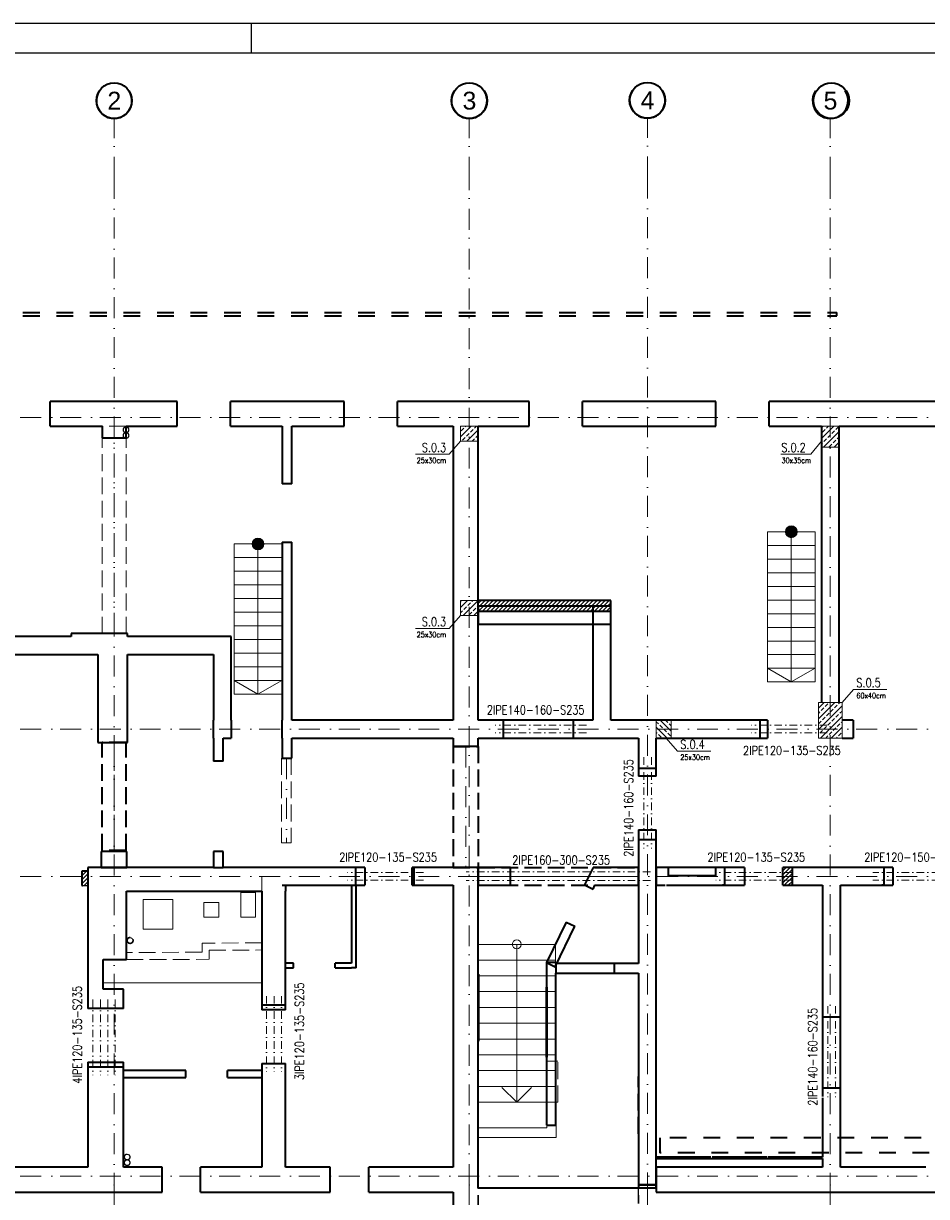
# Model space of a CAD drawing. Header units: millimetres. Extents: x -62590 to 46238, y 147773 to 522018.
# Tile 85 of 93: x 18401 to 33608, y 470060 to 489818. Entities that reach past the tile are written whole.
import ezdxf
from ezdxf.enums import TextEntityAlignment as Align

# ---------------------------------------------------------------- set-up
doc = ezdxf.new("R2010")
doc.units = ezdxf.units.MM
for name, pattern in [('DASHDOT', [25.4, 12.7, -6.35, 0, -6.35]), ('Krawędzie ukryte', [3.912222, 2.822222, -1.09]), ('Kropki i Kreski', [6.702778, 3.527778, -1.763889, 0, -1.411111]), ('Przerywana', [5.644444, 2.822222, -2.822222])]:
    doc.linetypes.add(name, pattern=pattern)
for name, color, linetype in [('!PB_Ramka', 7, 'Continuous'), ('!PB_Wyburzenia', 251, 'Do wyburzenia'), ('e-cad_cienkie', 1, 'Continuous'), ('e-cad_kontur', 2, 'Continuous'), ('e-cad_opisy', 7, 'Continuous'), ('e-cad_wymiary', 1, 'Continuous'), ('e-cad_wypelnienia', 254, 'Continuous'), ('Konstrukcja - Belki', 252, 'Continuous'), ('Konstrukcja - Schody', 7, 'Continuous'), ('Konstrukcja - Siatka mod', 9, 'Continuous'), ('Konstrukcja - Słupy', 7, 'Continuous'), ('Konstrukcja - Ściany działowe', 7, 'Continuous'), ('Konstrukcja - Ściany nośne wew..P', 7, 'Continuous'), ('Konstrukcja - Ściany zewnętrzne', 7, 'Continuous'), ('PIONY INST', 252, 'Continuous')]:
    doc.layers.add(name, color=color, linetype=linetype)
doc.layers.add('KONSTRUKCJA', color=3, linetype='Continuous', lineweight=0)
doc.styles.add('e-cad_1', font='simplex.shx', dxfattribs={"width": 0.8})
doc.styles.get("Standard").update_dxf_attribs({"font": 'arial.ttf'})
doc.linetypes.add('Do wyburzenia', pattern='A,1.7,["/",Standard,S=1,R=10,X=-0.195,Y=-0.57],-0.5,["",Standard,S=1,R=10,X=-0.195,Y=-0.57],1.7', length=3.9)
pattern_1 = [(45, (-22627.56, -458760.47), (-33.6759605, 33.6759605), [])]

# ---------------------------------------------------------------- blocks, each defined once
blk = doc.blocks.new('Opis - Stopy fundamentowe')
at = {"layer": 'e-cad_opisy', "color": 0, "ltscale": 0.04, "style": 'e-cad_1', "width": 0.8}
for tag, p, height, flags in [('SF - NAZWA', (0.5, 0.5), 3, 8), ('SF - PRZEKRÓJ', (0.5, -3), 2, 4)]:
    blk.add_attdef(tag, p, '', height=height, dxfattribs=dict(at, flags=flags))
blk = doc.blocks.new('Rysunek_1_1 - ProBuild')
at = {"layer": 'e-cad_wypelnienia', "ltscale": 10}
h = blk.add_hatch(dxfattribs=at)
h.set_pattern_fill('ANSI31', color=256, scale=15, style=0)
h.set_pattern_definition(pattern_1)
h.paths.add_polyline_path([(11970, 9516), (14202, 9516), (14202, 9696), (11970, 9696)])
h = blk.add_hatch(dxfattribs=at)
h.set_pattern_fill('ANSI31', color=256, scale=15, style=0)
h.set_pattern_definition(pattern_1)
h.paths.add_polyline_path([(5295, 4898), (5395, 4898), (5395, 5138), (5295, 5138)])
h = blk.add_hatch(dxfattribs=at)
h.set_pattern_fill('ANSI31', color=256, scale=15, style=0)
h.set_pattern_definition(pattern_1)
h.paths.add_polyline_path([(17100, 4900), (17256, 4900), (17256, 5200), (17100, 5200)])
at = {"layer": 'Konstrukcja - Schody', "linetype": 'Continuous', "lineweight": 13}
for points in [[(17243, 10754, 1), (17243, 10954, 1)], [(8262, 10548, 1), (8262, 10748, 1)]]:
    blk.add_hatch(color=9, dxfattribs=at).paths.add_polyline_path(points)
at = {"layer": '!PB_Wyburzenia', "lineweight": 35, "ltscale": 40}
for p, q in [((13575, 7380), (13575, 7680)), ((18070, 2680), (17770, 2680)), ((18070, 1480), (17770, 1480))]:
    blk.add_line(p, q, dxfattribs=at)
at = {"layer": '!PB_Wyburzenia', "lineweight": 35, "ltscale": 30}
for p, q in [((13763, 4908), (13906, 4837)), ((13454, 4279), (13597, 4209)), ((8859, 3510), (8859, 3590)), ((9559, 3510), (9559, 3590)), ((7046, 1660), (7046, 1780)), ((7746, 1660), (7746, 1780))]:
    blk.add_line(p, q, dxfattribs=at)
at = {"layer": '!PB_Wyburzenia', "lineweight": 35, "ltscale": 40, "flags": 128}
for points in [[(14202, 9600), (11970, 9600)], [(11970, 9600), (11970, 9300)], [(14202, 9300), (14202, 9600)], [(11970, 9300), (14202, 9300)], [(13575, 7680), (12395, 7680)], [(13575, 7680), (12395, 7680)], [(12395, 7380), (12395, 7680)], [(16841, 7680), (16720, 7680)], [(16841, 7680), (16841, 7380)], [(12395, 7380), (13575, 7380)], [(12395, 7380), (13575, 7380)], [(16720, 7380), (16841, 7380)], [(14670, 6870), (14670, 6735)], [(14970, 6735), (14670, 6735)], [(14970, 6735), (14970, 6870)], [(14670, 5835), (14670, 5670)], [(14670, 5835), (14970, 5835)], [(14970, 5670), (14970, 5835)], [(10060, 5200), (9910, 5200)], [(10060, 5200), (10060, 4900)], [(10890, 5200), (10860, 5200)], [(10860, 4900), (10860, 5200)], [(12516, 5200), (11970, 5200)], [(12516, 4900), (12516, 5200)], [(13906, 5200), (13763, 4908)], [(14670, 5200), (13906, 5200)], [(16456, 5200), (16120, 5200)], [(16456, 5200), (16456, 4900)], [(18952, 5200), (18802, 5200)], [(18952, 5200), (18952, 4900)], [(9838, 4900), (9838, 3590)], [(9910, 4900), (10060, 4900)], [(9918, 3510), (9918, 4900)], [(10860, 4900), (10890, 4900)], [(11970, 4900), (12516, 4900)], [(13906, 4837), (13937, 4900)], [(13937, 4900), (14670, 4900)], [(16120, 4900), (16456, 4900)], [(18802, 4900), (18952, 4900)], [(13454, 4279), (13120, 3600)], [(13264, 3529), (13597, 4209)], [(8859, 3590), (8726, 3590)], [(9838, 3590), (9559, 3590)], [(13120, 3600), (13264, 3529)], [(14265, 3581), (13285, 3581)], [(8726, 3510), (8859, 3510)], [(9559, 3510), (9838, 3510)], [(9918, 3510), (9838, 3510)], [(13285, 3421), (14265, 3421)], [(8326, 2880), (8326, 2800)], [(8726, 2800), (8326, 2800)], [(8726, 2800), (8726, 2880)], [(17770, 2680), (17770, 1480)], [(18070, 1480), (18070, 2680)], [(5396, 1922), (5396, 1842)], [(5396, 1922), (5996, 1922)], [(5996, 1842), (5996, 1922)], [(7046, 1780), (5996, 1780)], [(8326, 1780), (7746, 1780)], [(5996, 1660), (7046, 1660)], [(7746, 1660), (8326, 1660)]]:
    blk.add_lwpolyline(points, dxfattribs=at)
blk.add_lwpolyline([(15170, 5200), (15170, 5066), (15970, 5066), (15970, 5200)], close=True, dxfattribs=at)
at = {"layer": '!PB_Wyburzenia', "lineweight": 20, "ltscale": 40, "flags": 128}
for points in [[(7973, 4780), (7973, 4360), (8223, 4360), (8223, 4780)], [(6326, 4660), (6326, 4160), (6826, 4160), (6826, 4660)], [(7350, 4610), (7350, 4360), (7600, 4360), (7600, 4610)]]:
    blk.add_lwpolyline(points, close=True, dxfattribs=at)
for points in [[(13125, 3600), (13125, 812)], [(13285, 3600), (13125, 3600)], [(13285, 652), (13285, 3600)], [(13125, 812), (11970, 812)], [(11970, 652), (11970, 812)], [(11970, 652), (13125, 652)], [(13285, 652), (13125, 652)]]:
    blk.add_lwpolyline(points, dxfattribs=at)
at = {"color": 252, "linetype": 'Continuous', "lineweight": 13, "ltscale": 100}
for p, q in [((8326, 3257), (8326, 5050)), ((5656, 3256), (8326, 3257))]:
    blk.add_line(p, q, dxfattribs=at)
at = {"color": 252, "linetype": 'Continuous', "lineweight": 18, "ltscale": 100}
for p, q in [((13270, 3905), (11970, 3905)), ((11970, 3905), (11970, 3639)), ((12620, 3905), (12620, 3639)), ((13270, 3639), (13270, 3905)), ((11970, 3639), (13270, 3639)), ((13270, 3639), (11970, 3639)), ((11970, 3639), (11970, 3373)), ((12620, 3639), (12620, 1512)), ((13270, 3373), (13270, 3639)), ((11970, 3373), (13270, 3373)), ((13270, 3373), (11970, 3373)), ((11970, 3373), (11970, 3108)), ((13270, 3108), (13270, 3373)), ((11970, 3108), (13270, 3108)), ((13270, 3108), (11970, 3108)), ((11970, 3108), (11970, 2842)), ((13270, 2842), (13270, 3108)), ((11970, 2842), (13270, 2842)), ((13270, 2842), (11970, 2842)), ((11970, 2842), (11970, 2576)), ((13270, 2576), (13270, 2842)), ((11970, 2576), (13270, 2576)), ((13270, 2576), (11970, 2576)), ((11970, 2576), (11970, 2310)), ((13270, 2310), (13270, 2576)), ((11970, 2310), (13270, 2310)), ((13270, 2310), (11970, 2310)), ((11970, 2310), (11970, 2044)), ((13270, 2044), (13270, 2310)), ((11970, 2044), (13270, 2044)), ((13270, 2044), (11970, 2044)), ((11970, 2044), (11970, 1778)), ((13270, 1778), (13270, 2044)), ((11970, 1778), (13270, 1778)), ((13270, 1778), (11970, 1778)), ((11970, 1778), (11970, 1512)), ((13270, 1512), (13270, 1778)), ((11970, 1512), (13270, 1512)), ((13270, 1512), (11970, 1512)), ((11970, 1512), (11970, 1246)), ((12620, 1246), (12370, 1496)), ((12620, 1512), (12620, 1246)), ((12870, 1496), (12620, 1246)), ((13270, 1246), (13270, 1512)), ((11970, 1246), (13270, 1246))]:
    blk.add_line(p, q, dxfattribs=at)
at = {"color": 7, "linetype": 'Continuous', "lineweight": 35, "ltscale": 100, "flags": 128}
for points in [[(17256, 5200), (17100, 5200)], [(17100, 4900), (17100, 5200)], [(17100, 4900), (17256, 4900)]]:
    blk.add_lwpolyline(points, dxfattribs=at)
at = {"color": 252, "linetype": 'Continuous', "lineweight": 18, "ltscale": 100}
for start, end in [(0, 180), (180, 0)]:
    blk.add_arc((12620, 3905), 75, start, end, dxfattribs=at)
at = {"layer": 'e-cad_kontur', "linetype": 'Continuous', "lineweight": 35, "ltscale": 100, "flags": 128}
for points in [[(14202, 9696), (11962, 9696)], [(14202, 9516), (14202, 9696)], [(11970, 9516), (14202, 9516)]]:
    blk.add_lwpolyline(points, dxfattribs=at)
at = {"layer": 'e-cad_kontur', "ltscale": 10}
for points in [[(11970, 9516), (14202, 9516), (14202, 9696), (11970, 9696)], [(5295, 4898), (5395, 4898), (5395, 5138), (5295, 5138)], [(17100, 4900), (17256, 4900), (17256, 5200), (17100, 5200)]]:
    blk.add_lwpolyline(points, close=True, dxfattribs=at)
at = {"layer": 'Konstrukcja - Belki', "linetype": 'Przerywana', "lineweight": 35, "ltscale": 100}
for p, q in [((2046, 14548), (18010, 14548)), ((2046, 14493), (18010, 14493)), ((18010, 14493), (18010, 14548)), ((26205, 644), (15029, 644)), ((15029, 644), (15029, 394)), ((26340, 394), (15029, 394))]:
    blk.add_line(p, q, dxfattribs=at)
at = {"layer": 'Konstrukcja - Belki', "linetype": 'Krawędzie ukryte', "lineweight": 13, "ltscale": 100}
for p, q in [((5640, 9138), (5640, 12630)), ((6040, 12630), (5640, 12630)), ((6040, 9138), (6040, 12630)), ((6040, 9138), (5640, 9138)), ((8660, 7041), (8660, 5612)), ((8660, 7041), (8820, 7041)), ((8820, 7041), (8820, 5612)), ((8660, 5612), (8820, 5612))]:
    blk.add_line(p, q, dxfattribs=at)
at = {"layer": 'Konstrukcja - Belki', "linetype": 'Kropki i Kreski', "lineweight": 13, "ltscale": 100}
for p, q in [((5840, 9138), (5840, 12630)), ((5840, 5485), (5840, 7305)), ((11760, 7239), (11760, 5200)), ((8740, 7041), (8740, 5612)), ((11970, 5050), (14670, 5050))]:
    blk.add_line(p, q, dxfattribs=at)
at = {"layer": 'Konstrukcja - Belki', "linetype": 'Krawędzie ukryte', "lineweight": 35, "ltscale": 100}
for p, q in [((5640, 5485), (5640, 7305)), ((6040, 7305), (5640, 7305)), ((6040, 5485), (6040, 7305)), ((11550, 7239), (11550, 5200)), ((11550, 7239), (11970, 7239)), ((11970, 7239), (11970, 5200)), ((6040, 5485), (5640, 5485)), ((11550, 5200), (11970, 5200)), ((11970, 5200), (14670, 5200)), ((11970, 4900), (11970, 5200)), ((14670, 4900), (14670, 5200)), ((11970, 4900), (14670, 4900))]:
    blk.add_line(p, q, dxfattribs=at)
at = {"layer": 'Konstrukcja - Schody', "color": 252, "linetype": 'Continuous', "lineweight": 13, "ltscale": 100}
for p, q in [((16843, 10854), (16843, 8324)), ((17643, 10854), (16843, 10854)), ((17643, 10854), (16843, 10854)), ((17243, 10854), (17243, 8324)), ((17643, 10854), (17643, 8324)), ((7862, 10648), (7862, 8118)), ((8662, 10648), (7862, 10648)), ((8662, 10648), (7862, 10648)), ((8262, 10648), (8262, 8118)), ((8662, 10648), (8662, 8118)), ((17643, 10624), (16843, 10624)), ((8662, 10418), (7862, 10418)), ((17643, 10394), (16843, 10394)), ((8662, 10188), (7862, 10188)), ((17643, 10164), (16843, 10164)), ((8662, 9958), (7862, 9958)), ((17643, 9934), (16843, 9934)), ((8662, 9728), (7862, 9728)), ((17643, 9704), (16843, 9704)), ((8662, 9498), (7862, 9498)), ((17643, 9474), (16843, 9474)), ((8662, 9268), (7862, 9268)), ((17643, 9244), (16843, 9244)), ((8662, 9038), (7862, 9038)), ((17643, 9014), (16843, 9014)), ((8662, 8808), (7862, 8808)), ((17643, 8784), (16843, 8784)), ((8662, 8578), (7862, 8578)), ((17643, 8554), (16843, 8554)), ((17243, 8324), (16843, 8554)), ((17243, 8324), (17643, 8554)), ((8662, 8348), (7862, 8348)), ((8262, 8118), (7862, 8348)), ((8262, 8118), (8662, 8348)), ((17643, 8324), (16843, 8324)), ((17643, 8324), (16843, 8324)), ((8662, 8118), (7862, 8118)), ((8662, 8118), (7862, 8118))]:
    blk.add_line(p, q, dxfattribs=at)
for centre in [(17243, 10854), (8262, 10648)]:
    blk.add_circle(centre, 100, dxfattribs=at)
at = {"layer": 'Konstrukcja - Siatka mod', "linetype": 'Kropki i Kreski', "lineweight": 13, "ltscale": 100}
for p, q in [((5840, 16815), (5840, 17815)), ((11820, 16815), (11820, 17815)), ((14820, 16820), (14820, 17820)), ((17900, 16815), (17900, 17815)), ((5840, 16815), (5840, -150)), ((11820, -150), (11820, 16815)), ((14820, 16820), (14820, -150)), ((17900, 16815), (17900, -150)), ((-3115, 12780), (27604, 12780)), ((-3115, 7530), (27604, 7530)), ((-3115, 5050), (27604, 5050)), ((-3115, 0), (27604, 0)), ((5840, -150), (5840, -1150)), ((11820, -150), (11820, -1150)), ((14820, -150), (14820, -1150)), ((17900, -150), (17900, -1150))]:
    blk.add_line(p, q, dxfattribs=at)
at = {"layer": 'Konstrukcja - Siatka mod', "linetype": 'Continuous', "lineweight": 35, "ltscale": 100}
for centre in [(5840, 18115), (11820, 18115), (14820, 18120), (17917, 18115)]:
    blk.add_circle(centre, 300, dxfattribs=at)
for centre, start, end in [((5840, 18115), 146.5921, 33.4079), ((11820, 18115), 146.5921, 33.4079), ((14820, 18120), 147.6608, 32.3392), ((17900, 18115), 146.5921, 33.4079)]:
    blk.add_arc(centre, 300, start, end, dxfattribs=at)
at = {"layer": 'Konstrukcja - Siatka mod', "color": 7, "linetype": 'Kropki i Kreski', "lineweight": 13, "ltscale": 100}
for p in [(5840, -150), (5840, -150), (11820, -150), (11820, -150), (14820, -150), (14820, -150), (17900, -150), (17900, -150)]:
    blk.add_point(p, dxfattribs=at)
at = {"layer": 'Konstrukcja - Słupy', "color": 252, "linetype": 'Continuous', "lineweight": 35, "ltscale": 100, "flags": 128}
for points in [[(11970, 12380), (11970, 12380), (11970, 12630), (11970, 12630)], [(18050, 12380), (18050, 12380), (18050, 12630), (18050, 12630)], [(11970, 9446), (11970, 9446), (11970, 9696), (11970, 9696)]]:
    blk.add_lwpolyline(points, dxfattribs=at)
at = {"layer": 'Konstrukcja - Ściany działowe', "color": 252, "linetype": 'Continuous', "lineweight": 35, "ltscale": 100}
for p, q in [((7673, 6989), (7513, 6989)), ((7673, 5469), (7513, 5469)), ((13285, 3536), (13285, 3581)), ((14265, 3536), (14265, 3581)), ((11965, 3402), (11965, 2273)), ((11975, 3402), (11975, 2273)), ((13285, 3421), (13285, 3536)), ((14265, 3421), (14265, 3536)), ((13115, 3181), (13115, 2004)), ((8611, 2880), (8326, 2880)), ((8726, 2880), (8611, 2880))]:
    blk.add_line(p, q, dxfattribs=at)
at = {"layer": 'Konstrukcja - Ściany działowe', "color": 252, "linetype": 'Continuous', "lineweight": 35, "ltscale": 100, "flags": 128}
for points in [[(8670, 12630), (8670, 11659)], [(8830, 11659), (8830, 12630)], [(8830, 11659), (8670, 11659)], [(8830, 11659), (8670, 11659)], [(8670, 10679), (8670, 7680)], [(8670, 10679), (8830, 10679)], [(8670, 10679), (8830, 10679)], [(8830, 7680), (8830, 10679)], [(7813, 7680), (7813, 7380)], [(7813, 7680), (7813, 7380)], [(8670, 7380), (8670, 7680)], [(7513, 7380), (7513, 6989)], [(7673, 6989), (7673, 7380)], [(8670, 7380), (8670, 7041)], [(8830, 7041), (8830, 7380)], [(8670, 7041), (8830, 7041)], [(7513, 5469), (7513, 5199)], [(7673, 5199), (7673, 5469)], [(7513, 5199), (7673, 5199)], [(8726, 5200), (8726, 5200)], [(8326, 4800), (8326, 3900)], [(8726, 4900), (8726, 4800)], [(8726, 3900), (8726, 4800)], [(8326, 3900), (8326, 2880)], [(8726, 2880), (8726, 3900)], [(13120, 3600), (13120, 861)], [(13280, 3600), (13120, 3600)], [(13280, 3581), (13280, 3600)], [(13285, 3581), (13280, 3581)], [(14670, 3581), (14265, 3581)], [(11975, 3402), (11967, 3402), (11965, 3402)], [(13280, 861), (13280, 3421)], [(13280, 3421), (13285, 3421)], [(14265, 3421), (14670, 3421)], [(13124, 3181), (13116, 3181), (13115, 3181)], [(13124, 3181), (13125, 2660), (13124, 2005)], [(11975, 2273), (11971, 2273), (11965, 2273)], [(13124, 2005), (13121, 2004), (13115, 2004)], [(8326, 1900), (8326, 150)], [(8326, 1900), (8726, 1900)], [(8726, 150), (8726, 1900)], [(13120, 861), (13280, 861)], [(15890, 320), (14970, 320)], [(14970, 320), (14970, 300)], [(14970, 300), (17770, 300)], [(16830, 320), (15910, 320)], [(17770, 320), (16850, 320)]]:
    blk.add_lwpolyline(points, dxfattribs=at)
at = {"layer": 'Konstrukcja - Ściany działowe', "color": 252, "linetype": 'Continuous', "lineweight": 20, "ltscale": 100, "flags": 128}
for points in [[(11963, 5167), (11965, 3869)], [(11973, 5167), (11963, 5167)], [(11973, 5167), (11975, 3869)], [(11965, 3869), (11965, 3402)], [(11965, 3869), (11975, 3869)], [(11967, 3402), (11965, 3869)], [(11975, 3869), (11965, 3869)], [(11975, 3869), (11975, 3402)], [(13115, 3600), (13125, 3601)], [(13115, 3600), (13115, 3181)], [(13116, 3181), (13115, 3600)], [(13125, 3601), (13124, 3181)], [(13125, 2660), (13125, 3601)]]:
    blk.add_lwpolyline(points, dxfattribs=at)
at = {"layer": 'Konstrukcja - Ściany działowe', "color": 252, "linetype": 'Krawędzie ukryte', "lineweight": 20, "ltscale": 100, "flags": 128}
for points in [[(7320, 3773), (6045, 3768)], [(6046, 3648), (6045, 3768)], [(8326, 3930), (7320, 3926)], [(7320, 3926), (7320, 3806)], [(7320, 3806), (7320, 3773)], [(7440, 3806), (8326, 3810)], [(7440, 3773), (7440, 3806)], [(7441, 3653), (7440, 3773)], [(8326, 3810), (8326, 3930)], [(6046, 3648), (7441, 3653)], [(11965, 3402), (11965, 1246)], [(11975, 1246), (11967, 3402)], [(11975, 3402), (11975, 1246)], [(13115, 3181), (13115, 1243)], [(13120, 1245), (13116, 3181)], [(13124, 3181), (13120, 1245)], [(13124, 1244), (13125, 2660)], [(13310, 1937), (13120, 1937)], [(13120, 1937), (13120, 1245)], [(13310, 1245), (13310, 1937)], [(14662, 1781), (14660, 1587), (14663, -650)], [(14672, 1781), (14662, 1781)], [(14672, 1781), (14670, 1587), (14673, -650)], [(11965, 1246), (11965, -650)], [(11975, 1246), (11965, 1246)], [(11975, 1246), (11965, 1246)], [(11975, 1246), (11975, -650)], [(13120, 1245), (13115, 1243)], [(13120, 1245), (13310, 1245)], [(13124, 1244), (13120, 1245)]]:
    blk.add_lwpolyline(points, dxfattribs=at)
at = {"layer": 'Konstrukcja - Ściany nośne wew..P', "color": 252, "linetype": 'Continuous', "lineweight": 35, "ltscale": 100}
for p, q in [((16720, 7495), (16720, 7680)), ((18285, 7680), (18285, 7380)), ((16720, 7380), (16720, 7495)), ((14670, 6870), (14970, 6870)), ((14670, 5670), (14970, 5670)), ((5396, 5198), (5396, 4898)), ((9910, 5015), (9910, 5200)), ((10890, 5015), (10890, 5200)), ((11970, 5200), (11970, 5085)), ((14670, 5201), (14670, 5086)), ((16120, 5200), (16083, 5200)), ((16120, 5200), (16120, 5085)), ((17256, 5200), (17256, 4900)), ((18802, 5200), (18765, 5200)), ((18802, 5200), (18802, 5085)), ((9910, 4900), (9910, 5015)), ((10890, 4900), (10890, 5015)), ((11970, 5085), (11970, 4900)), ((14670, 5086), (14670, 4901)), ((16120, 5085), (16120, 4900)), ((18802, 5085), (18802, 4900)), ((16120, 4900), (16083, 4900)), ((18802, 4900), (18765, 4900)), ((5396, 1842), (5511, 1842)), ((5511, 1842), (5996, 1842)), ((14970, -200), (14670, -200)), ((14970, -200), (14670, -200))]:
    blk.add_line(p, q, dxfattribs=at)
at = {"layer": 'Konstrukcja - Ściany nośne wew..P', "color": 7, "linetype": 'Continuous', "lineweight": 35, "ltscale": 100}
for p, q in [((5295, 5138), (5295, 5088)), ((5295, 5088), (5295, 4898))]:
    blk.add_line(p, q, dxfattribs=at)
at = {"layer": 'Konstrukcja - Ściany nośne wew..P', "color": 252, "linetype": 'Continuous', "lineweight": 35, "ltscale": 100, "flags": 128}
for points in [[(5640, 12630), (5640, 12438)], [(6040, 12438), (6040, 12630)], [(11550, 12630), (11550, 7680)], [(17750, 12630), (17750, 7980)], [(5640, 12438), (6040, 12438)], [(11970, 9696), (11970, 12380)], [(18050, 7980), (18050, 12380)], [(14202, 9600), (13902, 9600)], [(13902, 9600), (13902, 7680)], [(14202, 7680), (14202, 9600)], [(11970, 7680), (11970, 9446)], [(5115, 9089), (1230, 9089)], [(5115, 9138), (5115, 9089)], [(6065, 9138), (5115, 9138)], [(6065, 9089), (6065, 9138)], [(7513, 9089), (6065, 9089)], [(7813, 9089), (7513, 9089)], [(7813, 7680), (7813, 9089)], [(1230, 8789), (5565, 8789)], [(5565, 8789), (5565, 7305)], [(6065, 8789), (7513, 8789)], [(6065, 8401), (6065, 8789)], [(6065, 7305), (6065, 8789)], [(7513, 8789), (7513, 7680)], [(7513, 7380), (7513, 7680)], [(8970, 7680), (8830, 7680)], [(11550, 7680), (8970, 7680)], [(12395, 7680), (11970, 7680)], [(13902, 7680), (13575, 7680)], [(16720, 7680), (14202, 7680)], [(18285, 7680), (18100, 7680)], [(7673, 7380), (7813, 7380)], [(8830, 7380), (8970, 7380)], [(8970, 7380), (11550, 7380)], [(11550, 7380), (11550, 7240)], [(11970, 7240), (11970, 7380)], [(11970, 7380), (12395, 7380)], [(13575, 7380), (13902, 7380)], [(13902, 7380), (14202, 7380)], [(14202, 7380), (14670, 7380)], [(14670, 7380), (14670, 6870)], [(14970, 6870), (14970, 7380)], [(14970, 7380), (16720, 7380)], [(18100, 7380), (18285, 7380)], [(5565, 7305), (6065, 7305)], [(11550, 7240), (11970, 7240)], [(14670, 5670), (14670, 3581)], [(14970, -146), (14970, 5670)], [(5624, 5468), (5624, 5198)], [(6054, 5468), (5624, 5468)], [(6054, 5198), (6054, 5468)], [(7365, 5199), (5395, 5198)], [(5624, 5198), (6054, 5198)], [(7513, 5199), (7365, 5199)], [(8726, 5200), (7673, 5199)], [(9910, 5200), (8670, 5200)], [(11550, 5200), (10890, 5200)], [(11970, 5200), (11550, 5200)], [(16120, 5200), (14970, 5200)], [(14970, 5200), (14970, 4900)], [(18802, 5200), (17256, 5200)], [(5395, 4898), (5395, 4798)], [(5395, 4798), (5396, 4798)], [(5396, 4798), (5396, 3648)], [(6046, 4798), (7365, 4799)], [(6046, 3648), (6046, 4798)], [(7365, 4799), (8326, 4800)], [(8670, 4900), (9910, 4900)], [(10890, 4900), (11550, 4900)], [(11550, 4900), (11550, 150)], [(11970, -200), (11970, 4900)], [(14970, 4900), (15120, 4900)], [(15140, 4900), (16120, 4900)], [(17256, 4900), (17770, 4900)], [(17770, 4900), (17770, 2680)], [(18070, 4900), (18802, 4900)], [(18070, 2680), (18070, 4900)], [(5396, 3648), (5396, 3148)], [(5656, 3648), (6046, 3648)], [(5656, 3148), (5656, 3648)], [(14670, 3421), (14670, -146)], [(5396, 3148), (5396, 2822)], [(5996, 3148), (5656, 3148)], [(5996, 2822), (5996, 3148)], [(5996, 2822), (5396, 2822)], [(5396, 1842), (5396, 150)], [(5996, 150), (5996, 1842)], [(17770, 1480), (17770, 1340)], [(18070, 150), (18070, 1480)], [(17770, 1320), (17770, 320)], [(17770, 300), (17770, 150)], [(14670, -146), (14970, -146)], [(14670, -146), (14670, -200)], [(14970, -146), (14670, -146)], [(14970, -200), (14970, -146)], [(11550, -270), (11550, -650)]]:
    blk.add_lwpolyline(points, dxfattribs=at)
at = {"layer": 'Konstrukcja - Ściany nośne wew..P', "color": 7, "linetype": 'Continuous', "lineweight": 35, "ltscale": 100, "flags": 128}
for points in [[(5395, 5138), (5295, 5138)], [(5295, 4898), (5305, 4898)]]:
    blk.add_lwpolyline(points, dxfattribs=at)
at = {"layer": 'Konstrukcja - Ściany zewnętrzne', "color": 252, "linetype": 'Continuous', "lineweight": 35, "ltscale": 100}
for p, q in [((4763, 12880), (4763, 13050)), ((6900, 12880), (6900, 13050)), ((7800, 12880), (7800, 13050)), ((9712, 12880), (9712, 13050)), ((10612, 12880), (10612, 13050)), ((12828, 12880), (12828, 13050)), ((13728, 12880), (13728, 13050)), ((15970, 12880), (15970, 13050)), ((16870, 12880), (16870, 13050)), ((4763, 12830), (4763, 12880)), ((6900, 12830), (6900, 12880)), ((7800, 12830), (7800, 12880)), ((9712, 12830), (9712, 12880)), ((10612, 12830), (10612, 12880)), ((12828, 12830), (12828, 12880)), ((13728, 12830), (13728, 12880)), ((15970, 12830), (15970, 12880)), ((16870, 12830), (16870, 12880)), ((4763, 12630), (4763, 12830)), ((6900, 12630), (6900, 12830)), ((7800, 12630), (7800, 12830)), ((9712, 12630), (9712, 12830)), ((10612, 12630), (10612, 12830)), ((12828, 12630), (12828, 12830)), ((13728, 12630), (13728, 12830)), ((15970, 12630), (15970, 12830)), ((16870, 12630), (16870, 12830)), ((6646, -220), (6646, 150)), ((7296, -220), (7296, 150)), ((9480, -220), (9480, 150)), ((10130, -220), (10130, 150)), ((6646, -270), (6646, -220)), ((7296, -270), (7296, -220)), ((9480, -270), (9480, -220)), ((10130, -270), (10130, -220))]:
    blk.add_line(p, q, dxfattribs=at)
at = {"layer": 'Konstrukcja - Ściany zewnętrzne', "color": 252, "linetype": 'Continuous', "lineweight": 35, "ltscale": 100, "flags": 128}
for points in [[(6900, 13050), (4763, 13050)], [(9712, 13050), (7800, 13050)], [(12828, 13050), (10612, 13050)], [(15970, 13050), (13728, 13050)], [(18050, 13050), (16870, 13050)], [(23920, 13050), (18050, 13050)], [(4763, 12630), (5640, 12630)], [(6040, 12630), (6900, 12630)], [(7800, 12630), (8670, 12630)], [(8830, 12630), (9712, 12630)], [(10612, 12630), (11550, 12630)], [(11970, 12630), (12828, 12630)], [(13728, 12630), (15970, 12630)], [(16870, 12630), (17750, 12630)], [(18050, 12630), (23890, 12630)], [(5396, 150), (150, 150)], [(6646, 150), (5996, 150)], [(8326, 150), (7296, 150)], [(9480, 150), (8726, 150)], [(11550, 150), (10130, 150)], [(17770, 150), (14970, 150)], [(14970, 150), (14970, -270)], [(19510, 150), (18070, 150)], [(150, -270), (6646, -270)], [(7296, -270), (9480, -270)], [(10130, -270), (11550, -270)], [(14670, -200), (11970, -200)], [(14970, -270), (26690, -270)]]:
    blk.add_lwpolyline(points, dxfattribs=at)
at = {"layer": 'PIONY INST', "linetype": 'Przerywana', "lineweight": 20, "ltscale": 100, "flags": 128}
for points in [[(6040, 12621, 0.414214), (5990, 12571, 0.414214), (6040, 12521, 0.414214), (6090, 12571, 0.414214)], [(6040, 12526, 0.414214), (5990, 12476, 0.414214), (6040, 12426, 0.414214), (6090, 12476, 0.414214)], [(6040, 12616, -1), (6040, 12526, -1)], [(6040, 12521, -1), (6040, 12431, -1)], [(6109, 4026, 0.414214), (6054, 3971, 0.414214), (6109, 3916, 0.414214), (6164, 3971, 0.414214)], [(6109, 4016, -1), (6109, 3926, -1)], [(6059, 373, 0.414214), (6009, 323, 0.414214), (6059, 273, 0.414214), (6109, 323, 0.414214)], [(6059, 278, 0.414214), (6009, 228, 0.414214), (6059, 178, 0.414214), (6109, 228, 0.414214)], [(6059, 368, -1), (6059, 278, -1)], [(6059, 273, -1), (6059, 183, -1)]]:
    blk.add_lwpolyline(points, format="xyb", close=True, dxfattribs=at)
at = {"layer": 'Konstrukcja - Siatka mod', "color": 7, "linetype": 'Continuous', "lineweight": 13, "char_height": 300, "attachment_point": 1, "style": 'e-cad_1'}
for s, insert in [('\\A1;{\\pql;\\pt0;\\fArial|b0|i0|c238|p0;\\W1.000000;2}', (5726, 18265)), ('\\A1;{\\pql;\\pt0;\\fArial|b0|i0|c238|p0;\\W1.000000;3}', (11706, 18265)), ('\\A1;{\\pql;\\pt0;\\fArial|b0|i0|c238|p0;\\W1.000000;4}', (14706, 18270)), ('\\A1;{\\pql;\\pt0;\\fArial|b0|i0|c238|p0;\\W1.000000;5}', (17786, 18265))]:
    blk.add_mtext(s, dxfattribs=dict(at, insert=insert))
blk = doc.blocks.new('*U4')
at = {"layer": 'e-cad_opisy', "color": 8, "ltscale": 0.4}
for points in [[(0, 0), (450, 0), (450, 297), (25, 297), (25, 297), (0, 297), (0, 0)], [(210, 297), (210, 292)]]:
    blk.add_lwpolyline(points, dxfattribs=at)
at = {"layer": 'e-cad_opisy', "color": 3, "ltscale": 0.4}
blk.add_lwpolyline([(30, 5), (445, 5), (445, 292), (30, 292), (30, 5)], dxfattribs=at)

msp = doc.modelspace()

# ---------------------------------------------------------------- hatches: boundary and pattern name
at = {"layer": 'e-cad_wypelnienia', "linetype": 'Continuous', "lineweight": 0}
h = msp.add_hatch(dxfattribs=at)
h.set_pattern_fill('ANSI33', color=256, scale=20)
h.paths.add_polyline_path([(25758, 482782.7), (25758, 483032.7), (26058, 483032.7), (26058, 482782.7)])
h = msp.add_hatch(dxfattribs=at)
h.set_pattern_fill('ANSI33', color=256, scale=20)
h.paths.add_polyline_path([(31838, 482682.7), (31838, 483032.7), (32138.1, 483032.7), (32138.1, 482682.7)])
h = msp.add_hatch(dxfattribs=at)
h.set_pattern_fill('ANSI33', color=256, scale=20)
h.paths.add_polyline_path([(25758, 479848.7), (25758, 480098.7), (26058, 480098.7), (26058, 479848.7)])
h = msp.add_hatch(dxfattribs=at)
h.set_pattern_fill('ANSI33', color=256, scale=20)
h.paths.add_polyline_path([(31788, 477782.7), (31788, 478382.7), (32188, 478382.7), (32188, 477782.7)])
h = msp.add_hatch(dxfattribs=at)
h.set_pattern_fill('ANSI33', color=256, scale=20, angle=90)
h.paths.add_polyline_path([(29058, 478082.7), (29058, 477782.7), (29308, 477782.7), (29308, 478082.7)])

# ---------------------------------------------------------------- linework, layer by layer
at = {"layer": 'e-cad_cienkie', "lineweight": 18}
for points in [[(24999.8, 482563.2), (25569.7, 482563.2), (25758, 482782.7)], [(31155.8, 482563.2), (31661, 482563.2), (31838, 482782.7)], [(24999.8, 479629.2), (25569.7, 479629.2), (25758, 479848.7)], [(32940.4, 478602.3), (32376.4, 478602.3), (32188, 478382.7)], [(29975.9, 477563.2), (29411.9, 477563.2), (29223.6, 477782.7)]]:
    msp.add_lwpolyline(points, dxfattribs=at)
at = {"layer": 'KONSTRUKCJA', "linetype": 'DASHDOT', "lineweight": 0, "ltscale": 10}
for p, q in [((27881, 477999.5), (26345.1, 477999.5)), ((31935.6, 477999.5), (30660.4, 477999.5)), ((27881, 477870.8), (26345.1, 477870.8)), ((31935.6, 477870.8), (30660.4, 477870.8)), ((28847.4, 477459.1), (28847.4, 475923.2)), ((28976.1, 477459.1), (28976.1, 475923.2)), ((25135.3, 475518.9), (23860, 475518.9)), ((25135.3, 475390.2), (23860, 475390.2)), ((28958, 475530.2), (25858, 475530.2)), ((28958, 475380.2), (25858, 475380.2)), ((31335.6, 475519.5), (30060.4, 475519.5)), ((31335.6, 475390.8), (30060.4, 475390.8)), ((34075.6, 475519.5), (32701.9, 475519.5)), ((34075.6, 475390.8), (32701.9, 475390.8)), ((22492.5, 473436.9), (22492.5, 472161.6)), ((22621.1, 473436.9), (22621.1, 472161.6)), ((22745.4, 473436.9), (22745.4, 472161.6)), ((19570.4, 473378.6), (19570.4, 472103.3)), ((19699.1, 473378.6), (19699.1, 472103.3)), ((19823.4, 473378.6), (19823.4, 472103.3)), ((19947.7, 473378.6), (19947.7, 472103.3)), ((31947.4, 473269.1), (31947.4, 471733.2)), ((32076.1, 473269.1), (32076.1, 471733.2))]:
    msp.add_line(p, q, dxfattribs=at)
at = {"layer": 'KONSTRUKCJA', "color": 2, "linetype": 'Continuous', "lineweight": 0}
for points in [[(25758, 482782.7), (26058, 482782.7), (26058, 483032.7), (25758, 483032.7)], [(31838, 482682.7), (32138.1, 482682.7), (32138.1, 483032.7), (31838, 483032.7)], [(25758, 479848.7), (26058, 479848.7), (26058, 480098.7), (25758, 480098.7)], [(31788, 477782.7), (32188, 477782.7), (32188, 478382.7), (31788, 478382.7)], [(29308, 477782.7), (29308, 478082.7), (29058, 478082.7), (29058, 477782.7)]]:
    msp.add_lwpolyline(points, close=True, dxfattribs=at)

# ---------------------------------------------------------------- block references
at = {"layer": '!PB_Ramka', "xscale": 100, "yscale": 100, "zscale": 100}
msp.add_blockref('*U4', (1238, 460117.6), dxfattribs=at)
at = {"layer": 'e-cad_cienkie', "ltscale": 10}
msp.add_blockref('Rysunek_1_1 - ProBuild', (14088, 470402.7), dxfattribs=at)
at = {"layer": 'e-cad_wymiary', "ltscale": 40}
ref = msp.add_blockref('Opis - Stopy fundamentowe', (25569.7, 482563.2), dxfattribs=dict(at, xscale=-50, yscale=50, zscale=50, rotation=359.9999999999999))
ref.add_attrib('SF - NAZWA', 'S.0.3', dxfattribs={"layer": 'e-cad_opisy', "ltscale": 40, "height": 150, "style": 'e-cad_1', "width": 0.8, "flags": 8}).set_placement((25519.7, 482599.9), align=Align.RIGHT)
ref.add_attrib('SF - PRZEKRÓJ', '25x30cm', dxfattribs={"layer": 'e-cad_opisy', "ltscale": 40, "height": 90, "style": 'e-cad_1', "width": 0.8, "flags": 4}).set_placement((25519.7, 482413.2), align=Align.RIGHT)
ref = msp.add_blockref('Opis - Stopy fundamentowe', (31877.3, 482563.2), dxfattribs=dict(at, xscale=-50, yscale=50, zscale=50, rotation=359.9999999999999))
ref.add_attrib('SF - NAZWA', 'S.0.2', (31162.7, 482599.9), dxfattribs={"layer": 'e-cad_opisy', "ltscale": 40, "height": 150, "style": 'e-cad_1', "width": 0.8, "flags": 8})
ref.add_attrib('SF - PRZEKRÓJ', '30x35cm', (31166.3, 482413.2), dxfattribs={"layer": 'e-cad_opisy', "ltscale": 40, "height": 90, "style": 'e-cad_1', "width": 0.8, "flags": 4})
ref = msp.add_blockref('Opis - Stopy fundamentowe', (25569.7, 479629.2), dxfattribs=dict(at, xscale=-50, yscale=50, zscale=50, rotation=359.9999999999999))
ref.add_attrib('SF - NAZWA', 'S.0.3', dxfattribs={"layer": 'e-cad_opisy', "ltscale": 40, "height": 150, "style": 'e-cad_1', "width": 0.8, "flags": 8}).set_placement((25519.7, 479665.9), align=Align.RIGHT)
ref.add_attrib('SF - PRZEKRÓJ', '25x30cm', dxfattribs={"layer": 'e-cad_opisy', "ltscale": 40, "height": 90, "style": 'e-cad_1', "width": 0.8, "flags": 4}).set_placement((25519.7, 479479.2), align=Align.RIGHT)
ref = msp.add_blockref('Opis - Stopy fundamentowe', (32376.4, 478602.3), dxfattribs=dict(at, xscale=-50, yscale=50, zscale=50))
ref.add_attrib('SF - NAZWA', 'S.0.5', (32426.4, 478639), dxfattribs={"layer": 'e-cad_opisy', "ltscale": 40, "height": 150, "style": 'e-cad_1', "width": 0.8, "flags": 8})
ref.add_attrib('SF - PRZEKRÓJ', '60x40cm', (32426.4, 478452.3), dxfattribs={"layer": 'e-cad_opisy', "ltscale": 40, "height": 90, "style": 'e-cad_1', "width": 0.8, "flags": 4})
ref = msp.add_blockref('Opis - Stopy fundamentowe', (26917.8, 478144.2), dxfattribs=dict(at, xscale=-50, yscale=50, zscale=50, rotation=359.9999999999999))
ref.add_attrib('SF - NAZWA', '2IPE140-160-S235', (26203.1, 478180.9), dxfattribs={"layer": 'e-cad_opisy', "ltscale": 40, "height": 150, "style": 'e-cad_1', "width": 0.8, "flags": 8})
ref = msp.add_blockref('Opis - Stopy fundamentowe', (29411.9, 477563.2), dxfattribs=dict(at, xscale=-50, yscale=50, zscale=50))
ref.add_attrib('SF - NAZWA', 'S.0.4', (29461.9, 477599.9), dxfattribs={"layer": 'e-cad_opisy', "ltscale": 40, "height": 150, "style": 'e-cad_1', "width": 0.8, "flags": 8})
ref.add_attrib('SF - PRZEKRÓJ', '25x30cm', (29461.9, 477413.2), dxfattribs={"layer": 'e-cad_opisy', "ltscale": 40, "height": 90, "style": 'e-cad_1', "width": 0.8, "flags": 4})
ref = msp.add_blockref('Opis - Stopy fundamentowe', (31233.1, 477461.3), dxfattribs=dict(at, xscale=-50, yscale=50, zscale=50, rotation=359.9999999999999))
ref.add_attrib('SF - NAZWA', '2IPE120-135-S235', (30518.4, 477498), dxfattribs={"layer": 'e-cad_opisy', "ltscale": 40, "height": 150, "style": 'e-cad_1', "width": 0.8, "flags": 8})
ref = msp.add_blockref('Opis - Stopy fundamentowe', (28702.6, 476495.9), dxfattribs=dict(at, xscale=-50, yscale=50, zscale=50, rotation=89.99999999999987))
ref.add_attrib('SF - NAZWA', '2IPE140-160-S235', (28665.9, 475781.3), dxfattribs={"layer": 'e-cad_opisy', "ltscale": 40, "height": 150, "rotation": 90, "style": 'e-cad_1', "width": 0.8, "flags": 8})
ref = msp.add_blockref('Opis - Stopy fundamentowe', (24432.7, 475663.7), dxfattribs=dict(at, xscale=-50, yscale=50, zscale=50, rotation=359.9999999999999))
ref.add_attrib('SF - NAZWA', '2IPE120-135-S235', (23718.1, 475700.4), dxfattribs={"layer": 'e-cad_opisy', "ltscale": 40, "height": 150, "style": 'e-cad_1', "width": 0.8, "flags": 8})
ref = msp.add_blockref('Opis - Stopy fundamentowe', (27346.8, 475615.4), dxfattribs=dict(at, xscale=-50, yscale=50, zscale=50, rotation=359.9999999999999))
ref.add_attrib('SF - NAZWA', '2IPE160-300-S235', (26632.2, 475652.1), dxfattribs={"layer": 'e-cad_opisy', "ltscale": 40, "height": 150, "style": 'e-cad_1', "width": 0.8, "flags": 8})
ref = msp.add_blockref('Opis - Stopy fundamentowe', (30633.1, 475664.2), dxfattribs=dict(at, xscale=-50, yscale=50, zscale=50, rotation=359.9999999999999))
ref.add_attrib('SF - NAZWA', '2IPE120-135-S235', (29918.4, 475700.9), dxfattribs={"layer": 'e-cad_opisy', "ltscale": 40, "height": 150, "style": 'e-cad_1', "width": 0.8, "flags": 8})
ref = msp.add_blockref('Opis - Stopy fundamentowe', (33274.6, 475664.2), dxfattribs=dict(at, xscale=-50, yscale=50, zscale=50, rotation=359.9999999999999))
ref.add_attrib('SF - NAZWA', '2IPE120-150-S235', (32559.9, 475700.9), dxfattribs={"layer": 'e-cad_opisy', "ltscale": 40, "height": 150, "style": 'e-cad_1', "width": 0.8, "flags": 8})
ref = msp.add_blockref('Opis - Stopy fundamentowe', (19417.7, 472676), dxfattribs=dict(at, xscale=-50, yscale=50, zscale=50, rotation=89.99999999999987))
ref.add_attrib('SF - NAZWA', '4IPE120-135-S235', (19381, 471961.4), dxfattribs={"layer": 'e-cad_opisy', "ltscale": 40, "height": 150, "rotation": 90, "style": 'e-cad_1', "width": 0.8, "flags": 8})
ref = msp.add_blockref('Opis - Stopy fundamentowe', (23159.7, 472734.3), dxfattribs=dict(at, xscale=-50, yscale=50, zscale=50, rotation=89.99999999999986))
ref.add_attrib('SF - NAZWA', '3IPE120-135-S235', (23123, 472019.7), dxfattribs={"layer": 'e-cad_opisy', "ltscale": 40, "height": 150, "rotation": 90, "style": 'e-cad_1', "width": 0.8, "flags": 8})
ref = msp.add_blockref('Opis - Stopy fundamentowe', (31802.6, 472305.9), dxfattribs=dict(at, xscale=-50, yscale=50, zscale=50, rotation=89.99999999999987))
ref.add_attrib('SF - NAZWA', '2IPE140-160-S235', (31765.9, 471591.3), dxfattribs={"layer": 'e-cad_opisy', "ltscale": 40, "height": 150, "rotation": 90, "style": 'e-cad_1', "width": 0.8, "flags": 8})

doc.saveas('drawing.dxf')
